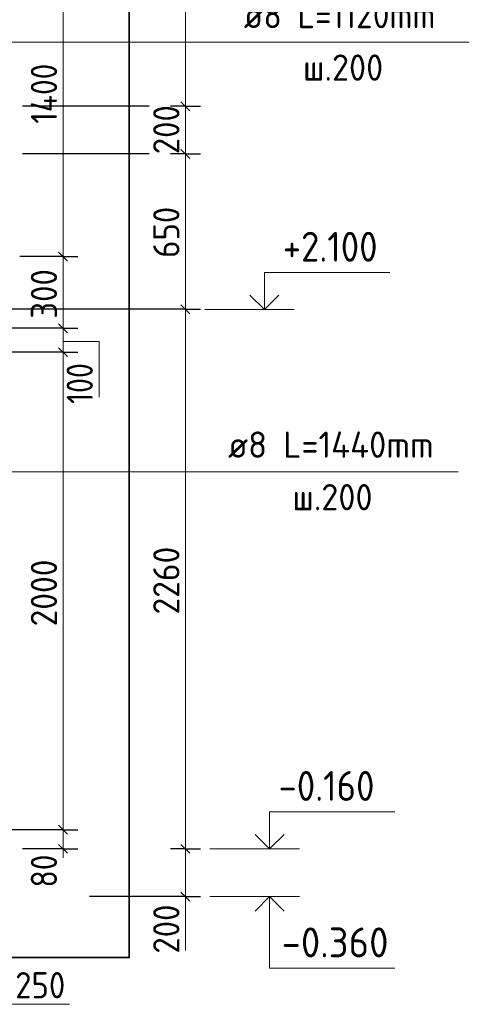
# Model space of a CAD drawing. Header units: millimetres. Extents: x 0 to 50400, y 0 to 35640.
# Tile 13 of 21: x 22536 to 27055, y 20084 to 29980. Entities that reach past the tile are written whole.
import ezdxf

# ---------------------------------------------------------------- set-up
doc = ezdxf.new("R2010")
doc.units = ezdxf.units.MM
for name, color, linetype, lineweight in [('Standard', 7, 'Continuous', 25), ('Высотные отметки', 7, 'Continuous', 25), ('Позиционная метка линия выноска', 7, 'Continuous', 13), ('Размерная линия_ общее', 7, 'Continuous', 13)]:
    doc.layers.add(name, color=color, linetype=linetype, lineweight=lineweight)
doc.layers.add('Размерная выноска', color=7, linetype='Continuous')
doc.layers.add('Стена ДОП П-обр. неравн', color=7, linetype='Continuous', true_color=0xa0a0a0)
doc.styles.add('ISOCPEUR', font='txt')

msp = doc.modelspace()

# ---------------------------------------------------------------- linework, layer by layer
at = {"layer": 'Standard', "color": 254, "linetype": 'Continuous', "lineweight": 35, "true_color": 0xc4c4ff, "transparency": 33554687}
msp.add_lwpolyline([(5133.8, 20554), (23637.8, 20554), (23637.8, 33150.9), (5133.8, 33150.9), (5133.8, 20554)], dxfattribs=at)
at = {"layer": 'Высотные отметки', "color": 7, "linetype": 'Continuous', "lineweight": 35, "transparency": 33554687}
for p, q in [((24996.1, 27065.7), (24850.7, 27211.1)), ((24996.1, 27065.7), (24850.7, 27211.1)), ((24996.1, 27065.7), (25141.5, 27211.1)), ((24996.1, 27065.7), (25141.5, 27211.1)), ((25047.5, 21646.5), (24902.1, 21791.9)), ((25047.5, 21646.5), (24902.1, 21791.9)), ((25047.5, 21646.5), (25192.9, 21791.9)), ((25047.5, 21646.5), (25192.9, 21791.9)), ((25047.5, 21166.5), (24902.1, 21021.1)), ((25047.5, 21166.5), (24902.1, 21021.1)), ((25047.5, 21166.5), (25192.9, 21021.1)), ((25047.5, 21166.5), (25192.9, 21021.1))]:
    msp.add_line(p, q, dxfattribs=at)
at = {"layer": 'Высотные отметки', "color": 7, "linetype": 'Continuous', "lineweight": 13, "transparency": 33554687}
for p, q in [((24396.1, 27065.7), (25296.1, 27065.7)), ((24396.1, 27065.7), (25296.1, 27065.7)), ((24447.5, 21646.5), (25347.5, 21646.5)), ((24447.5, 21646.5), (25347.5, 21646.5)), ((24447.5, 21166.5), (25347.5, 21166.5)), ((24447.5, 21166.5), (25347.5, 21166.5))]:
    msp.add_line(p, q, dxfattribs=at)
for points in [[(24996.1, 27065.7), (24996.1, 27437.8), (26256.1, 27437.8)], [(24996.1, 27065.7), (24996.1, 27437.8), (26256.1, 27437.8)], [(25047.5, 21646.5), (25047.5, 22018.6), (26307.5, 22018.6)], [(25047.5, 21646.5), (25047.5, 22018.6), (26307.5, 22018.6)], [(25047.5, 21166.5), (25047.5, 20446.5), (26307.5, 20446.5)], [(25047.5, 21166.5), (25047.5, 20446.5), (26307.5, 20446.5)]]:
    msp.add_lwpolyline(points, dxfattribs=at)
at = {"layer": 'Позиционная метка линия выноска', "color": 7, "linetype": 'Continuous', "lineweight": 13, "transparency": 33554687}
for points in [[(21520.3, 29499.3), (21774.9, 29753.8), (27054.9, 29753.8)], [(21520.3, 25198.5), (21757.9, 25436.1), (26941.9, 25436.1)]]:
    msp.add_lwpolyline(points, dxfattribs=at)
at = {"layer": 'Размерная выноска', "color": 7, "linetype": 'Continuous', "lineweight": 13, "transparency": 33554687}
for p, q in [((22971.7, 26744.1), (23334.1, 26744.1)), ((23334.1, 26744.1), (23334.1, 26184.9)), ((24201.7, 21166.5), (24201.7, 20626.5)), ((22445.4, 20084.1), (23035.8, 20084.1))]:
    msp.add_line(p, q, dxfattribs=at)
at = {"layer": 'Размерная линия_ общее', "color": 7, "linetype": 'Continuous', "lineweight": 13, "transparency": 33554687}
for p, q in [((24201.7, 29110.5), (24201.7, 31390.5)), ((22971.7, 27598.5), (22971.7, 30958.5)), ((24201.7, 28630.5), (24201.7, 29110.5)), ((24201.7, 27069.8), (24201.7, 28630.5)), ((22971.7, 26878.5), (22971.7, 27598.5)), ((24201.7, 21646.5), (24201.7, 27069.8)), ((22971.7, 26638.5), (22971.7, 26878.5)), ((22971.7, 21646.5), (22971.7, 21556.5)), ((24201.7, 21166.5), (24201.7, 21646.5)), ((24201.7, 21166.5), (24201.7, 21076.5))]:
    msp.add_line(p, q, dxfattribs=at)
at = {"layer": 'Размерная линия_ общее', "color": 7, "linetype": 'Continuous', "lineweight": -3, "transparency": 33554687}
for p, q in [((23838.1, 29110.5), (22565.4, 29110.5)), ((24201.7, 29110.5), (24051.7, 29110.5)), ((24201.7, 29110.5), (24351.7, 29110.5)), ((23838.1, 28630.5), (22565.4, 28630.5)), ((24201.7, 28630.5), (24051.7, 28630.5)), ((24201.7, 28630.5), (24351.7, 28630.5)), ((22971.7, 27598.5), (22821.7, 27598.5)), ((22971.7, 27598.5), (23121.7, 27598.5)), ((24201.7, 27069.8), (24051.7, 27069.8)), ((24201.7, 27069.8), (24351.7, 27069.8)), ((22971.7, 26878.5), (22821.7, 26878.5)), ((22971.7, 26878.5), (23121.7, 26878.5)), ((22971.7, 26638.5), (22821.7, 26638.5)), ((22971.7, 26638.5), (23121.7, 26638.5)), ((22971.7, 21838.5), (22821.7, 21838.5)), ((22971.7, 21838.5), (23121.7, 21838.5)), ((22971.7, 21646.5), (22821.7, 21646.5)), ((22971.7, 21646.5), (23121.7, 21646.5)), ((24201.7, 21646.5), (24051.7, 21646.5)), ((24201.7, 21646.5), (24351.7, 21646.5)), ((24201.7, 21166.5), (24051.7, 21166.5)), ((24201.7, 21166.5), (24351.7, 21166.5))]:
    msp.add_line(p, q, dxfattribs=at)
at = {"layer": 'Размерная линия_ общее', "color": 7, "linetype": 'Continuous', "lineweight": 25, "transparency": 33554687}
for p, q in [((24246.7, 29065.5), (24156.7, 29155.5)), ((24246.7, 28585.5), (24156.7, 28675.5)), ((23016.7, 27553.5), (22926.7, 27643.5)), ((24246.7, 27024.8), (24156.7, 27114.8)), ((23016.7, 26833.5), (22926.7, 26923.5)), ((23016.7, 26593.5), (22926.7, 26683.5)), ((23016.7, 21793.5), (22926.7, 21883.5)), ((23016.7, 21601.5), (22926.7, 21691.5)), ((24246.7, 21601.5), (24156.7, 21691.5)), ((24246.7, 21121.5), (24156.7, 21211.5))]:
    msp.add_line(p, q, dxfattribs=at)
at = {"layer": 'Размерная линия_ общее', "color": 7, "linetype": 'Continuous', "lineweight": -3, "transparency": 33554687}
for points in [[(24201.7, 29110.5), (24181.3, 29110.5), (24181.3, 29110.5), (24181.3, 29110.5), (24181.3, 29110.5)], [(24201.7, 28630.5), (24181.3, 28630.5), (24181.3, 28630.5), (24181.3, 28630.5), (24181.3, 28630.5)], [(22971.7, 27598.5), (22951.3, 27598.5), (22951.3, 27598.5), (22951.3, 27598.5), (22951.3, 27598.5), (22536.6, 27598.5)], [(24201.7, 27069.8), (24181.3, 27069.8), (24181.3, 27069.8), (24181.3, 27069.8), (24181.3, 27069.8), (24181.3, 27069.8), (24181.3, 27069.8), (24181.3, 27069.8), (24181.3, 27069.8), (21245.4, 27069.8)], [(22971.7, 26878.5), (22951.3, 26878.5), (22951.3, 26878.5), (22951.3, 26878.5), (22951.3, 26878.5), (22951.3, 26878.5), (22951.3, 26878.5), (22438.2, 26878.5)], [(22971.7, 26638.5), (22951.3, 26638.5), (22951.3, 26638.5), (22951.3, 26638.5), (22951.3, 26638.5), (22951.3, 26638.5), (22951.3, 26638.5), (22404.5, 26638.5)], [(22971.7, 21838.5), (22951.3, 21838.5), (22951.3, 21838.5), (22951.3, 21838.5), (22951.3, 21838.5), (22951.3, 21838.5), (22951.3, 21838.5), (22951.3, 21838.5), (22951.3, 21838.5), (22422.2, 21838.5)], [(22971.7, 21646.5), (22968.7, 21646.5), (22968.7, 21646.5), (22951.3, 21646.5), (22951.3, 21646.5), (22951.3, 21646.5), (22951.3, 21646.5), (22951.3, 21646.5), (22951.3, 21646.5), (22951.3, 21646.5), (22951.3, 21646.5), (22565.4, 21646.5)], [(24201.7, 21646.5), (24181.3, 21646.5), (24181.3, 21646.5), (24181.3, 21646.5), (24181.3, 21646.5), (24181.3, 21646.5), (24181.3, 21646.5), (24181.3, 21646.5), (24181.3, 21646.5), (24181.3, 21646.5), (24181.3, 21646.5), (24132.3, 21646.5)], [(24201.7, 21166.5), (24181.3, 21166.5), (24181.3, 21166.5), (24181.3, 21166.5), (24181.3, 21166.5), (24181.3, 21166.5), (24181.3, 21166.5), (24181.3, 21166.5), (24181.3, 21166.5), (24181.3, 21166.5), (24181.3, 21166.5), (23239.1, 21166.5)]]:
    msp.add_lwpolyline(points, dxfattribs=at)
at = {"layer": 'Размерная линия_ общее', "color": 7, "linetype": 'Continuous', "lineweight": 13, "transparency": 33554687}
for points in [[(22971.7, 21838.5), (22971.7, 22283), (22971.7, 22283), (22971.7, 26638.5)], [(22971.7, 21646.5), (22971.7, 21758.1), (22971.7, 21758.1), (22971.7, 21838.5)]]:
    msp.add_lwpolyline(points, dxfattribs=at)

# ---------------------------------------------------------------- texts
at = {"layer": 'Standard', "color": 7, "linetype": 'Continuous', "lineweight": 25, "transparency": 33554687, "insert": (22490.4, 20144.1), "char_height": 264, "width": 674.377, "attachment_point": 7, "style": 'ISOCPEUR'}
msp.add_mtext('\\W0.91;250', dxfattribs=at)
at = {"layer": 'Высотные отметки', "color": 7, "linetype": 'Continuous', "lineweight": 25, "transparency": 33554687, "char_height": 300, "attachment_point": 7, "style": 'ISOCPEUR'}
for s, insert, width in [('\\W0.90;+2.100', (25179.7, 27547.8), 1214.118), ('\\W0.90;-0.160', (25137.5, 22128.6), 1214.118), ('\\W0.95;-0.360', (25167.5, 20556.5), 1281.429)]:
    msp.add_mtext(s, dxfattribs=dict(at, insert=insert, width=width))
at = {"layer": 'Размерная линия_ общее', "color": 7, "linetype": 'Continuous', "lineweight": 25, "transparency": 33554687, "char_height": 264, "attachment_point": 7, "rotation": 90, "style": 'ISOCPEUR'}
for s, insert, width in [('\\W0.87;1400', (22911.7, 28935.3), 827.317), ('\\W0.91;200', (24141.7, 28627.5), 674.377), ('\\W0.91;650', (24141.7, 27586.1), 674.395), ('\\W0.91;300', (22911.7, 26974.5), 674.377), ('\\W0.83;100', (23271.7, 26118.3), 610.286), ('\\W0.93;2260', (24141.7, 24001.7), 861.704), ('\\W0.93;2000', (22911.7, 23882.1), 861.704), ('\\W0.87;80', (22911.7, 21258.3), 484.718), ('\\W0.91;200', (24141.7, 20593.5), 674.377)]:
    msp.add_mtext(s, dxfattribs=dict(at, insert=insert, width=width))
at = {"layer": 'Стена ДОП П-обр. неравн', "color": 7, "linetype": 'Continuous', "lineweight": 13, "transparency": 33554687, "char_height": 264, "attachment_point": 7, "style": 'ISOCPEUR'}
for s, insert, width in [('\\W0.93;ø8 L=1120mm ', (24789.3, 29894.6), 2339.963), ('\\W0.95;ш.200 ', (25383.2, 29366.6), 1154.555), ('\\W0.96;ø8 L=1440mm ', (24629.4, 25576.9), 2448.579), ('\\W0.95;ш.200 ', (25276.2, 25048.9), 1154.555)]:
    msp.add_mtext(s, dxfattribs=dict(at, insert=insert, width=width))

doc.saveas('drawing.dxf')
